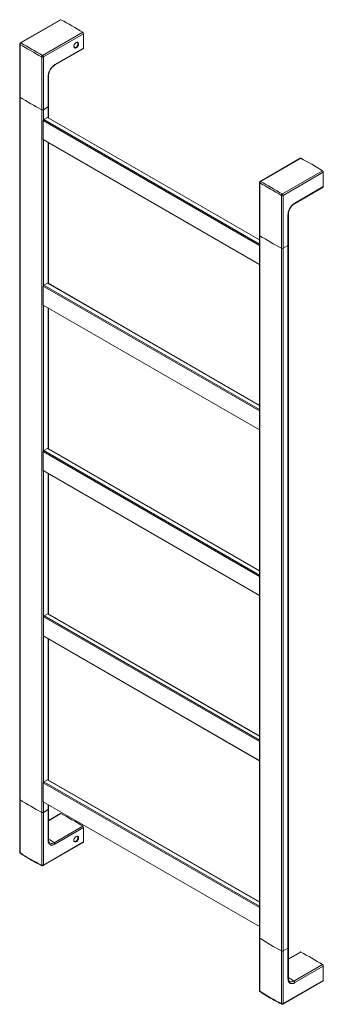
# Model space of a CAD drawing. Header units: millimetres. Extents: x -1615 to 315, y -477 to 2386.
# Tile 2 of 6: x -52 to 315, y -477 to 713. Entities that reach past the tile are written whole.
import ezdxf

# ---------------------------------------------------------------- set-up
doc = ezdxf.new("R2010")
doc.units = ezdxf.units.MM

msp = doc.modelspace()

# ---------------------------------------------------------------- linework, layer by layer
at = {"color": 7, "linetype": 'Continuous', "lineweight": 15}
for p, q in [((-2.488, 712.536), (-50.975, 684.545)), ((-1.788, 712.489), (-50.274, 684.498)), ((-24.013, 669.338), (24.474, 697.329)), ((25.485, 695.521), (-23.002, 667.531)), ((25.485, 678.259), (25.485, 695.521)), ((-51.725, 683.246), (-51.725, 619.499)), ((-51.334, 682.663), (-51.334, 618.915)), ((-25.073, 603.755), (-25.073, 667.503)), ((-23.002, 667.531), (-23.002, 603.783)), ((-9.433, 657.594), (25.174, 677.572)), ((-9.122, 658.28), (25.485, 678.259)), ((-17.245, 607.106), (-17.245, 644.211)), ((-16.805, 607.718), (-16.805, 644.823)), ((-51.725, 619.499), (-51.725, -229.704)), ((-51.334, 618.915), (-51.334, -230.287)), ((-17.245, 607.106), (-23.002, 603.783)), ((-16.805, 593.628), (-16.805, 607.718)), ((-25.073, -245.447), (-25.073, 603.755)), ((-22.983, 567.37), (238.189, 416.598)), ((-16.805, 393.575), (-16.805, 563.803)), ((287.425, 545.173), (238.939, 517.182)), ((288.126, 545.125), (239.639, 517.135)), ((265.901, 501.974), (314.388, 529.965)), ((315.399, 528.158), (266.912, 500.167)), ((315.399, 510.895), (315.399, 528.158)), ((238.189, 515.883), (238.189, 452.135)), ((238.58, 515.3), (238.58, 451.552)), ((264.841, 436.391), (264.841, 500.139)), ((266.912, 500.167), (266.912, 436.419)), ((280.481, 490.23), (315.088, 510.208)), ((280.792, 490.917), (315.399, 510.895)), ((272.669, 439.742), (272.669, 476.847)), ((273.108, 440.355), (273.108, 477.46)), ((238.189, 452.135), (238.189, -397.068)), ((238.58, 451.552), (238.58, -397.651)), ((273.108, -408.848), (273.108, 440.355)), ((264.841, -412.811), (264.841, 436.391)), ((266.912, 436.419), (272.669, 439.742)), ((266.912, 436.419), (266.912, -412.783)), ((272.669, -409.46), (272.669, 439.742)), ((-16.805, 193.831), (-16.805, 364.059)), ((238.189, 46.626), (-17.687, 194.34)), ((-22.983, 167.265), (238.189, 16.493)), ((-16.805, -5.732), (-16.805, 163.698)), ((238.189, -152.937), (-17.263, -5.468)), ((-22.559, -32.543), (238.189, -183.069)), ((-16.805, -206.437), (-16.805, -35.865)), ((238.189, -353.642), (-17.687, -205.928)), ((-51.725, -229.704), (-51.725, -293.452)), ((-51.334, -230.287), (-51.334, -294.035)), ((-16.805, -241.484), (-16.805, -236.262)), ((-25.073, -309.195), (-25.073, -245.447)), ((-17.245, -242.096), (-23.002, -245.42)), ((-23.002, -245.42), (-23.002, -309.168)), ((-17.245, -279.201), (-17.245, -242.096)), ((-16.805, -278.589), (-16.805, -241.484)), ((-2.488, -246.899), (-16.805, -255.164)), ((-10.133, -282.085), (24.474, -262.107)), ((25.485, -263.914), (-9.122, -283.892)), ((25.485, -263.914), (25.485, -281.177)), ((-23.312, -309.854), (25.174, -281.864)), ((-23.002, -309.168), (25.485, -281.177)), ((238.189, -397.068), (238.189, -460.815)), ((238.58, -397.651), (238.58, -461.399)), ((264.841, -476.559), (264.841, -412.811)), ((266.912, -412.783), (272.669, -409.46)), ((266.912, -412.783), (266.912, -476.531)), ((272.669, -446.565), (272.669, -409.46)), ((273.108, -445.953), (273.108, -408.848)), ((287.425, -414.263), (273.108, -422.528)), ((279.78, -449.449), (314.388, -429.47)), ((315.399, -431.278), (280.792, -451.256)), ((315.399, -431.278), (315.399, -448.54)), ((266.602, -477.218), (315.088, -449.227)), ((266.912, -476.531), (315.399, -448.54))]:
    msp.add_line(p, q, dxfattribs=at)
at = {"color": 142, "linetype": 'Continuous', "lineweight": 0, "true_color": 0x0080c0}
for p, q in [((-23.002, 603.783), (-17.245, 607.106)), ((238.189, 439.831), (-23.19, 590.721)), ((-18.187, 594.396), (-22.483, 591.915)), ((-22.483, 591.915), (238.189, 441.433)), ((-21.714, 590.032), (-21.714, 589.869)), ((-18.603, 589.675), (-18.603, 588.073)), ((-18.532, 588.032), (-18.532, 589.634)), ((238.189, 446.393), (-18.187, 594.396)), ((-17.481, 594.017), (238.189, 446.423)), ((266.912, 436.419), (272.669, 439.742)), ((-18.187, 394.343), (-22.483, 391.863)), ((238.189, 246.34), (-18.187, 394.343)), ((-17.481, 393.965), (238.189, 246.37)), ((-23.19, 367.745), (238.189, 216.854)), ((-18.187, 194.291), (-22.483, 191.81)), ((-17.763, -5.517), (-22.059, -7.997)), ((-22.483, -208.458), (-18.187, -205.978)), ((-23.19, -232.576), (238.189, -383.467)), ((-23.002, -245.42), (-17.245, -242.096)), ((266.912, -412.783), (272.669, -409.46))]:
    msp.add_line(p, q, dxfattribs=at)
at = {"color": 8, "linetype": 'Continuous', "lineweight": 15}
for p, q in [((-17.245, 593.881), (-17.245, 607.106)), ((-23.002, 603.783), (-23.002, 590.613)), ((-23.19, 567.797), (238.189, 416.906)), ((-23.002, 567.381), (-23.002, 391.303)), ((-17.245, 393.829), (-17.245, 564.057)), ((238.189, 239.778), (-23.19, 390.669)), ((-22.483, 391.863), (238.189, 241.38)), ((-23.002, 367.636), (-23.002, 191.25)), ((-17.245, 194.085), (-17.245, 364.313)), ((238.189, 39.726), (-23.19, 190.616)), ((-22.483, 191.81), (238.189, 41.328)), ((238.189, 46.288), (-18.187, 194.291)), ((-23.19, 167.692), (238.189, 16.801)), ((-23.002, 167.276), (-23.002, -209.018)), ((-17.245, -5.478), (-17.245, 163.952)), ((238.189, -159.837), (-22.766, -9.191)), ((-22.059, -7.997), (238.189, -158.235)), ((238.189, -153.275), (-17.763, -5.517)), ((-22.766, -32.115), (238.189, -182.761)), ((-17.245, -206.184), (-17.245, -35.611)), ((238.189, -360.543), (-23.19, -209.652)), ((-22.483, -208.458), (238.189, -358.941)), ((238.189, -353.98), (-18.187, -205.978)), ((-23.002, -232.685), (-23.002, -245.42)), ((-17.245, -242.096), (-17.245, -236.008)), ((-1.788, -246.946), (-16.805, -255.616)), ((288.126, -414.31), (273.108, -422.98))]:
    msp.add_line(p, q, dxfattribs=at)
at = {"color": 7, "linetype": 'Continuous', "lineweight": 15, "flags": 128}
for points in [[(13.818, 680.155), (13.944, 681.19), (14.309, 682.278), (14.883, 683.323), (15.613, 684.231), (16.435, 684.922), (17.276, 685.335), (18.061, 685.432), (18.72, 685.206), (19.195, 684.676), (19.443, 683.889), (19.443, 682.915), (19.195, 681.841), (18.72, 680.763), (18.061, 679.775), (17.276, 678.967), (16.435, 678.408), (15.613, 678.151), (14.883, 678.216), (14.309, 678.598), (13.944, 679.264), (13.818, 680.155)], [(13.824, 680.369), (13.952, 679.712), (14.34, 679.109), (14.939, 678.818), (15.685, 678.87), (16.497, 679.261), (17.287, 679.948), (17.969, 680.857), (18.469, 681.888), (18.734, 682.93), (18.734, 683.871), (18.469, 684.608), (17.969, 685.062), (17.287, 685.183), (16.497, 684.958), (16.463, 684.941)], [(13.818, -279.281), (13.944, -278.246), (14.309, -277.157), (14.883, -276.112), (15.613, -275.204), (16.435, -274.513), (17.276, -274.1), (18.061, -274.003), (18.72, -274.229), (19.195, -274.76), (19.443, -275.547), (19.443, -276.52), (19.195, -277.594), (18.72, -278.673), (18.061, -279.66), (17.276, -280.469), (16.435, -281.027), (15.613, -281.285), (14.883, -281.22), (14.309, -280.837), (13.944, -280.171), (13.818, -279.281)], [(13.824, -279.066), (13.952, -279.723), (14.34, -280.327), (14.939, -280.618), (15.685, -280.565), (16.497, -280.174), (17.287, -279.487), (17.969, -278.579), (18.469, -277.548), (18.734, -276.505), (18.734, -275.564), (18.469, -274.827), (17.969, -274.374), (17.287, -274.253), (16.497, -274.478), (16.463, -274.494)]]:
    msp.add_lwpolyline(points, dxfattribs=at)
at = {"color": 142, "linetype": 'Continuous', "lineweight": 0, "true_color": 0x0080c0, "flags": 128}
msp.add_lwpolyline([(-17.326, 587.336), (-17.341, 588.368), (-17.351, 588.953)], dxfattribs=at)
at = {"color": 7, "linetype": 'Continuous', "lineweight": 15}
for centre, radius, start, end in [((-2.18, 711.881), 0.724, 57.121722, 115.175608), ((-177.093, 378.493), 377.207, 57.699098, 62.306278), ((23.168, 695.411), 2.32, 2.721361, 55.74309), ((-50.225, 683.246), 1.5, 119.997312, 180), ((-49.193, 682.651), 2.141, 120.332123, 179.667876), ((-22.565, 667.279), 2.517, 125.110117, 174.889883), ((-24.065, 669.593), 2.32, 244.260791, 297.274511), ((-25.319, 667.42), 2.32, 2.721361, 55.74309), ((24.768, 678.17), 0.723, 304.243289, 7.068891), ((-51.004, 619.559), 0.724, 184.825849, 242.886457), ((150.263, 937.804), 377.268, 237.699472, 242.305904), ((-17.526, 607.772), 0.723, 292.92634, 355.753519), ((-24.065, 605.845), 2.32, 244.260791, 297.274511), ((287.733, 544.518), 0.724, 57.121722, 115.175608), ((112.821, 211.13), 377.207, 57.699098, 62.306278), ((313.082, 528.048), 2.32, 2.721361, 55.74309), ((239.689, 515.883), 1.5, 119.997312, 180), ((240.72, 515.287), 2.141, 120.332123, 179.667876), ((267.349, 499.915), 2.517, 125.110117, 174.889883), ((265.849, 502.229), 2.32, 244.260791, 297.274511), ((264.595, 500.057), 2.32, 2.721361, 55.74309), ((314.681, 510.806), 0.723, 304.243289, 7.068891), ((238.91, 452.196), 0.724, 184.825849, 242.886457), ((440.177, 770.44), 377.268, 237.699472, 242.305904), ((272.387, 440.408), 0.723, 292.92634, 355.753519), ((265.849, 438.481), 2.32, 244.260791, 297.274511), ((-51.004, -229.643), 0.724, 184.825849, 242.886457), ((150.263, 88.601), 377.268, 237.699472, 242.305904), ((-24.065, -243.357), 2.32, 244.260791, 297.274511), ((-17.545, -241.417), 0.743, 293.862135, 354.817724), ((-2.18, -247.554), 0.724, 57.121722, 115.175608), ((-177.093, -580.942), 377.207, 57.699098, 62.306278), ((23.168, -264.024), 2.32, 2.721361, 55.74309), ((-11.439, -284.002), 2.32, 2.721361, 55.74309), ((24.768, -281.266), 0.723, 304.243289, 7.068891), ((-50.225, -293.452), 1.5, 180, 235.403287), ((-24.065, -307.105), 2.32, 244.260791, 297.274511), ((-24.062, -308.555), 1.5, 244.602055, 299.997312), ((238.91, -397.007), 0.724, 184.825849, 242.886457), ((440.177, -78.762), 377.268, 237.699472, 242.305904), ((265.849, -410.721), 2.32, 244.260791, 297.274511), ((272.368, -408.781), 0.743, 293.862135, 354.817724), ((287.733, -414.918), 0.724, 57.121722, 115.175608), ((112.821, -748.306), 377.207, 57.699098, 62.306278), ((313.082, -431.388), 2.32, 2.721361, 55.74309), ((278.475, -451.366), 2.32, 2.721361, 55.74309), ((314.681, -448.629), 0.723, 304.243289, 7.068891), ((239.689, -460.815), 1.5, 180, 235.403287), ((265.849, -474.469), 2.32, 244.260791, 297.274511), ((265.852, -475.919), 1.5, 244.602055, 299.997312)]:
    msp.add_arc(centre, radius, start, end, dxfattribs=at)
at = {"color": 8, "linetype": 'Continuous', "lineweight": 15}
for centre, radius, start, end in [((-51.004, 683.307), 0.724, 184.825849, 242.886457), ((-50.667, 683.891), 0.724, 57.121722, 115.175608), ((-9.837, 658.191), 0.721, 303.483255, 7.143772), ((-17.523, 644.873), 0.718, 292.776736, 357.281508), ((238.91, 515.944), 0.724, 184.825849, 242.886457), ((239.247, 516.527), 0.724, 57.121722, 115.175608), ((280.077, 490.827), 0.721, 303.483255, 7.143772), ((272.391, 477.509), 0.718, 292.776736, 357.281508), ((-17.545, -278.522), 0.743, 293.862135, 354.817724), ((-51.004, -293.391), 0.724, 184.825849, 242.886457), ((-50.622, -294.131), 0.718, 172.343575, 230.755014), ((-24.303, -309.252), 0.772, 175.784329, 238.553434), ((-23.74, -309.247), 0.743, 305.178789, 6.133392), ((272.368, -445.886), 0.743, 293.862135, 354.817724), ((238.91, -460.754), 0.724, 184.825849, 242.886457), ((239.292, -461.494), 0.718, 172.343575, 230.755014), ((265.588, -476.627), 0.75, 174.755652, 239.582111), ((266.173, -476.611), 0.743, 305.178789, 6.133392)]:
    msp.add_arc(centre, radius, start, end, dxfattribs=at)
at = {"color": 142, "linetype": 'Continuous', "lineweight": 0, "true_color": 0x0080c0}
for centre, radius, start, end in [((-51.004, 619.559), 0.724, 184.825849, 242.886457), ((150.263, 937.804), 377.268, 237.699472, 242.305904), ((-17.545, 607.785), 0.743, 293.862135, 354.817724), ((-24.065, 605.845), 2.32, 244.260791, 297.274511), ((330.295, 579.259), 353.671, 178.142777, 181.857223), ((-18.88, 589.941), 2.835, 151.859366, 178.160575), ((-22.705, 567.768), 0.486, 176.57641, 235.013448), ((238.91, 452.196), 0.724, 184.825849, 242.886457), ((440.177, 770.44), 377.268, 237.699472, 242.305904), ((272.368, 440.422), 0.743, 293.862135, 354.817724), ((265.849, 438.481), 2.32, 244.260791, 297.274511), ((330.295, 379.207), 353.671, 178.142777, 181.857223), ((-21.649, 390.563), 1.545, 122.700962, 176.060801), ((330.295, 179.154), 353.671, 178.142777, 181.857223), ((-21.649, 190.51), 1.545, 122.700962, 176.060801), ((-17.897, 193.907), 0.482, 64.20895, 127.101508), ((-22.705, 167.663), 0.486, 176.57641, 235.013448), ((330.72, -20.653), 353.671, 178.142777, 181.857223), ((-21.225, -9.297), 1.545, 122.700962, 176.060801), ((-17.472, -5.901), 0.482, 64.20895, 127.101508), ((-22.28, -32.144), 0.486, 176.57641, 235.013448), ((330.295, -221.114), 353.671, 178.142777, 181.857223), ((-21.649, -209.758), 1.545, 122.700962, 176.060801), ((-17.897, -206.362), 0.482, 64.20895, 127.101508), ((-51.004, -229.643), 0.724, 184.825849, 242.886457), ((150.263, 88.601), 377.268, 237.699472, 242.305904), ((-24.065, -243.357), 2.32, 244.260791, 297.274511), ((-17.526, -241.431), 0.723, 292.92634, 355.753519), ((238.91, -397.007), 0.724, 184.825849, 242.886457), ((440.177, -78.762), 377.268, 237.699472, 242.305904), ((265.849, -410.721), 2.32, 244.260791, 297.274511), ((272.387, -408.794), 0.723, 292.92634, 355.753519)]:
    msp.add_arc(centre, radius, start, end, dxfattribs=at)
at = {"color": 7, "linetype": 'Continuous', "lineweight": 15}
for centre, major_axis, ratio, start_param, end_param in [((244.512, 513.046), (400.25, -230.232), 0.00155536, 3.88147385, 3.97429714), ((244.512, 513.046), (399.501, -231.529), 0.00169611, 2.30888848, 2.40171176), ((534.425, 345.682), (400.25, -230.232), 0.00155536, 3.88147385, 3.97429714), ((534.425, 345.682), (399.501, -231.529), 0.00169611, 2.30888848, 2.40171176), ((244.512, 186.838), (283.298, 488.818), 0.57841747, 3.096164, 3.18898729), ((534.425, 19.474), (283.298, 488.818), 0.57841747, 3.096164, 3.18898729)]:
    msp.add_ellipse(centre, major_axis=major_axis, ratio=ratio, start_param=start_param, end_param=end_param, dxfattribs=at)
at = {"color": 8, "linetype": 'Continuous', "lineweight": 15}
for centre in [(-313.042, -768.259), (-23.128, -935.622)]:
    msp.add_ellipse(centre, major_axis=(291.8, 493.287), ratio=0.57016857, start_param=6.24283168, end_param=6.26727804, dxfattribs=at)
at = {"color": 7, "linetype": 'Continuous', "lineweight": 15}
for points, knots in [([(-17.245, 644.211), (-17.245, 644.83), (-17.192, 645.473), (-17.035, 646.473), (-16.97, 646.811), (-16.815, 647.487), (-16.636, 648.166), (-16.41, 648.849), (-16.159, 649.535), (-16.021, 649.881), (-15.576, 650.907), (-15.239, 651.573), (-14.677, 652.546), (-14.48, 652.866), (-14.066, 653.497), (-13.851, 653.805), (-13.189, 654.697), (-12.723, 655.254), (-11.985, 656.032), (-11.731, 656.283), (-11.221, 656.756), (-10.964, 656.978), (-10.186, 657.606), (-9.658, 657.971), (-9.122, 658.28)], [0, 0, 0, 0, 0.125, 0.125, 0.1875, 0.1875, 0.25, 0.3125, 0.3125, 0.375, 0.375, 0.5, 0.5, 0.5625, 0.5625, 0.625, 0.625, 0.75, 0.75, 0.8125, 0.8125, 0.875, 0.875, 1, 1, 1, 1]), ([(-16.78, 644.842), (-16.785, 645.064), (-16.8, 645.73), (-16.608, 646.999), (-16.211, 648.572), (-15.612, 650.185), (-14.833, 651.774), (-13.9, 653.291), (-12.84, 654.683), (-11.697, 655.902), (-10.54, 656.9), (-9.79, 657.363), (-9.433, 657.583)], [0, 0, 0, 0, 0.05271934, 0.1584959, 0.26470351, 0.37095987, 0.47798756, 0.5850266, 0.69185552, 0.79879393, 0.90447977, 1, 1, 1, 1]), ([(272.669, 476.847), (272.669, 477.467), (272.721, 478.11), (272.878, 479.109), (272.944, 479.448), (273.099, 480.124), (273.277, 480.802), (273.504, 481.486), (273.755, 482.172), (273.893, 482.518), (274.338, 483.543), (274.674, 484.209), (275.236, 485.182), (275.433, 485.502), (275.848, 486.133), (276.063, 486.441), (276.725, 487.333), (277.191, 487.89), (277.929, 488.668), (278.182, 488.919), (278.693, 489.392), (278.95, 489.614), (279.728, 490.242), (280.256, 490.607), (280.792, 490.917)], [0, 0, 0, 0, 0.125, 0.125, 0.1875, 0.1875, 0.25, 0.3125, 0.3125, 0.375, 0.375, 0.5, 0.5, 0.5625, 0.5625, 0.625, 0.625, 0.75, 0.75, 0.8125, 0.8125, 0.875, 0.875, 1, 1, 1, 1]), ([(273.133, 477.479), (273.128, 477.7), (273.114, 478.366), (273.306, 479.635), (273.703, 481.208), (274.302, 482.821), (275.081, 484.41), (276.013, 485.927), (277.074, 487.32), (278.217, 488.538), (279.373, 489.536), (280.124, 489.999), (280.48, 490.219)], [0, 0, 0, 0, 0.05271934, 0.1584959, 0.26470351, 0.37095987, 0.47798756, 0.5850266, 0.69185552, 0.79879393, 0.90447977, 1, 1, 1, 1]), ([(-9.122, -283.892), (-9.658, -284.202), (-10.186, -284.446), (-10.964, -284.717), (-11.221, -284.791), (-11.731, -284.908), (-11.985, -284.949), (-12.723, -285.023), (-13.189, -285.004), (-13.851, -284.877), (-14.066, -284.817), (-14.48, -284.664), (-14.677, -284.572), (-15.239, -284.248), (-15.576, -283.97), (-16.021, -283.459), (-16.159, -283.272), (-16.41, -282.876), (-16.636, -282.454), (-16.815, -281.982), (-16.97, -281.484), (-17.035, -281.222), (-17.192, -280.403), (-17.245, -279.821), (-17.245, -279.201)], [0, 0, 0, 0, 0.125, 0.125, 0.1875, 0.1875, 0.25, 0.25, 0.375, 0.375, 0.4375, 0.4375, 0.5, 0.5, 0.625, 0.625, 0.6875, 0.6875, 0.75, 0.8125, 0.8125, 0.875, 0.875, 1, 1, 1, 1]), ([(-15.313, -282.426), (-15.444, -282.341), (-15.769, -282.132), (-16.193, -281.532), (-16.58, -280.598), (-16.791, -279.582), (-16.784, -278.841), (-16.782, -278.571)], [0, 0, 0, 0, 0.15356921, 0.38171599, 0.62683626, 0.863795, 1, 1, 1, 1]), ([(-51.077, -294.686), (-49.948, -295.454), (-46.684, -297.675), (-41.156, -301.144), (-34.444, -304.997), (-28.934, -307.876), (-25.657, -309.453), (-24.706, -309.91)], [0, 0, 0, 0, 0.1343103, 0.38833002, 0.64222086, 0.89618675, 1, 1, 1, 1]), ([(280.792, -451.256), (280.256, -451.566), (279.728, -451.809), (278.95, -452.081), (278.693, -452.155), (278.182, -452.271), (277.929, -452.313), (277.191, -452.386), (276.725, -452.368), (276.063, -452.241), (275.848, -452.181), (275.433, -452.028), (275.236, -451.936), (274.674, -451.611), (274.338, -451.334), (273.893, -450.822), (273.755, -450.636), (273.504, -450.239), (273.277, -449.817), (273.099, -449.345), (272.944, -448.848), (272.878, -448.585), (272.721, -447.767), (272.669, -447.185), (272.669, -446.565)], [0, 0, 0, 0, 0.125, 0.125, 0.1875, 0.1875, 0.25, 0.25, 0.375, 0.375, 0.4375, 0.4375, 0.5, 0.5, 0.625, 0.625, 0.6875, 0.6875, 0.75, 0.8125, 0.8125, 0.875, 0.875, 1, 1, 1, 1]), ([(274.601, -449.79), (274.47, -449.705), (274.145, -449.495), (273.721, -448.896), (273.334, -447.961), (273.123, -446.945), (273.13, -446.205), (273.132, -445.935)], [0, 0, 0, 0, 0.15356921, 0.38171599, 0.62683626, 0.863795, 1, 1, 1, 1]), ([(238.837, -462.05), (239.966, -462.818), (243.23, -465.038), (248.758, -468.507), (255.47, -472.361), (260.979, -475.24), (264.257, -476.816), (265.208, -477.274)], [0, 0, 0, 0, 0.1343103, 0.38833002, 0.64222086, 0.89618675, 1, 1, 1, 1])]:
    msp.add_open_spline(points, degree=3, knots=knots, dxfattribs=at)
at = {"color": 8, "linetype": 'Continuous', "lineweight": 15}
for points in [[(-15.897, -281.873), (-15.472, -282.256), (-14.556, -283.081), (-12.493, -283.187), (-10.92, -282.452), (-10.133, -282.085)], [(274.016, -449.237), (274.442, -449.62), (275.358, -450.445), (277.421, -450.551), (278.994, -449.816), (279.78, -449.449)]]:
    msp.add_open_spline(points, degree=3, knots=[0, 0, 0, 0, 0.3023158, 0.6511351, 1, 1, 1, 1], dxfattribs=at)

doc.saveas('drawing.dxf')
